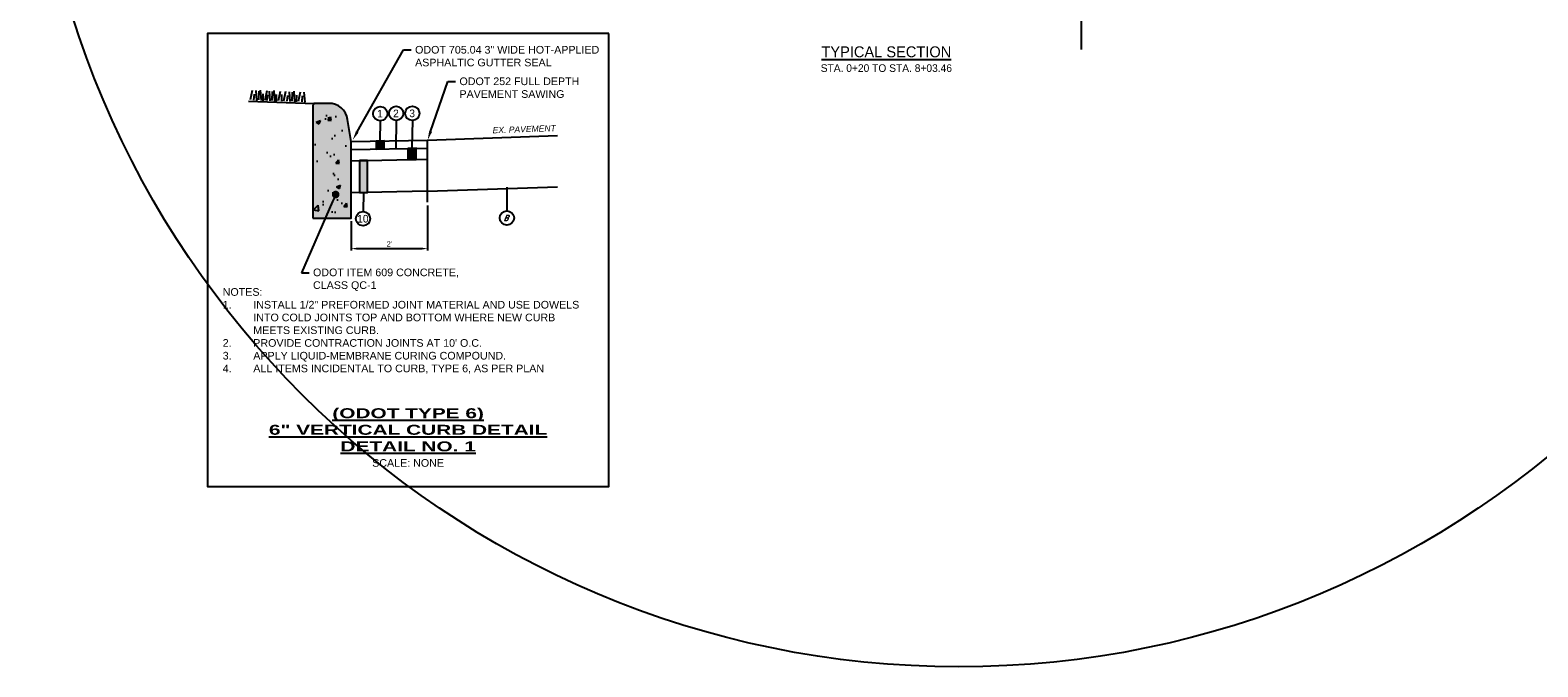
# Model space of a CAD drawing. Extents: x 194474 to 194641, y 289081 to 289217.
# Tile 1 of 9: x 194474 to 194585, y 289081 to 289127. Entities that reach past the tile are written whole.
import ezdxf
from ezdxf import colors
from ezdxf.entities.mleader import LeaderData, LeaderLine
from ezdxf.enums import TextEntityAlignment as Align
from ezdxf.math import Vec2, Vec3

# ---------------------------------------------------------------- set-up
doc = ezdxf.new("R2010")
doc.units = 0
doc.header["$MEASUREMENT"] = 0
doc.layers.add('_VPort', color=7, linetype='Continuous', plot=False)
for name, color, linetype in [('C_X-BN-Row', 21, 'c_x-bn-row-t'), ('DIM', 10, 'Continuous'), ('DIM-TXT', 6, 'Continuous'), ('G_P-AN-Hatch-Line-1', 250, 'Continuous'), ('G_P-AN-Hatch-Line-4', 7, 'Continuous'), ('G_P-AN-Hatch-Solid-20', 249, 'Continuous'), ('G_P-AN-Line-5', 1, 'Continuous'), ('G_P-AN-Line-7', 3, 'Continuous'), ('G_P-AN-Text-Dim', 7, 'Continuous'), ('G_P-AN-Text-Titles', 1, 'Continuous'), ('PROPPAVT', 14, 'Continuous')]:
    doc.layers.add(name, color=color, linetype=linetype)
doc.styles.add('Annotative', font='txt')
doc.styles.add('CT_P-Dim', font='arial.ttf')
doc.styles.add('CT_P-Text', font='arial.ttf')
doc.styles.add('CT_Title', font='arialbd.ttf', dxfattribs={"width": 1.5})
doc.styles.add('CT_X-Line', font='ariali.ttf')
doc.styles.add('CT_X-Text', font='ariali.ttf')
doc.styles.add('NARROW', font='SIMPLEX', dxfattribs={"width": 0.8})
doc.styles.add('SLANT', font='romans', dxfattribs={"width": 0.8, "oblique": 22, "height": 2})
doc.linetypes.add('c_x-bn-row-t', pattern='A,1,-0.08,["EX. R/W",CT_X-Line,S=0.07,R=0,X=-0.025,Y=-0.034],-0.4,1,-0.07', length=2.55)
doc.dimstyles.new('CT_P-Dim-Eng_A', dxfattribs={"dimtxt": 0.1, "dimasz": 0.12, "dimexe": 0.035, "dimexo": 0.06, "dimgap": 0.035, "dimtad": 1, "dimdsep": 46, "dimtxsty": 'CT_P-Dim', "dimcen": 0, "dimclrd": 256, "dimclre": 256, "dimclrt": 256, "dimaunit": 1, "dimadec": 6, "dimazin": 0, "dimtfac": 0.75, "dimtix": 1, "dimtmove": 1, "dimatfit": 0, "dimfxl": 1, "dimtolj": 1, "dimtzin": 0, "dimlwd": -1, "dimlwe": -1, "dimarcsym": 0})

# ---------------------------------------------------------------- blocks, each defined once
blk = doc.blocks.new('_Dot')
at = {"color": 0, "linetype": 'ByBlock', "lineweight": -2}
blk.add_line((-0.5, 0), (-1, 0), dxfattribs=at)
at = {"color": 0, "linetype": 'ByBlock', "const_width": 0.5}
blk.add_lwpolyline([(-0.25, 0, 1), (0.25, 0, 1)], format="xyb", close=True, dxfattribs=at)
blk = doc.blocks.new('*D305')
at = {"layer": 'DIM', "transparency": 16777216}
for p, q in [((194503.48, 289114.59), (194503.48, 289111.29)), ((194497.88, 289113.43), (194497.88, 289111.29)), ((194498.36, 289111.43), (194503, 289111.43))]:
    blk.add_line(p, q, dxfattribs=at)
for points in [[(194498.36, 289111.51), (194498.36, 289111.35), (194497.88, 289111.43)], [(194503, 289111.51), (194503, 289111.35), (194503.48, 289111.43)]]:
    blk.add_solid(points, dxfattribs=at)
at = {"layer": 'DIM', "transparency": 16777216, "insert": (194500.68, 289111.77), "char_height": 0.4, "attachment_point": 5, "style": 'CT_P-Dim'}
blk.add_mtext("\\A1;2'", dxfattribs=at)
blk = doc.blocks.new('*D309')
at = {"layer": 'DIM'}
for p, q in [((194536.16, 289136.1), (194536.16, 289139.42)), ((194536.64, 289139.28), (194540.68, 289139.28)), ((194541.16, 289135.76), (194541.16, 289139.42))]:
    blk.add_line(p, q, dxfattribs=at)
for points in [[(194536.64, 289139.36), (194536.64, 289139.2), (194536.16, 289139.28)], [(194540.68, 289139.36), (194540.68, 289139.2), (194541.16, 289139.28)]]:
    blk.add_solid(points, dxfattribs=at)
at = {"layer": 'DIM', "insert": (194538.66, 289139.7), "char_height": 8, "attachment_point": 5, "style": 'SLANT'}
blk.add_mtext('\\A1;{\\H0.06x;3.5\' - 4\'10"}', dxfattribs=at)

msp = doc.modelspace()

# ---------------------------------------------------------------- hatches: boundary and pattern name
at = {"layer": 'DIM'}
h = msp.add_hatch(color=256, dxfattribs=at)
h.dxf.hatch_style = 1
h.paths.add_polyline_path([(194499.708, 289119.307), (194499.708, 289118.727), (194500.308, 289118.737), (194500.309, 289119.32)])
h = msp.add_hatch(color=256, dxfattribs=at)
h.dxf.hatch_style = 1
h.paths.add_polyline_path([(194502.03, 289118.771), (194502.03, 289117.955), (194502.63, 289117.967), (194502.63, 289118.784)])
h = msp.add_hatch(color=256, dxfattribs=at)
h.dxf.hatch_style = 1
h.paths.add_polyline_path([(194498.483, 289117.882), (194498.483, 289115.532), (194499.083, 289115.544), (194499.083, 289117.896)])
at = {"layer": 'G_P-AN-Hatch-Line-4'}
h = msp.add_hatch(dxfattribs=at)
h.set_pattern_fill('AR-CONC', color=256, scale=0.420025, style=0)
h.set_pattern_definition([(50, (194522.0209, 289109.251), (3.01267, -0.26357), [0.31502, -3.4652]), (355, (194522.021, 289109.251), (-0.5828, 3.1594), [0.25201, -2.77216]), (100.451, (194522.272, 289109.229), (2.42988, 2.89582), [0.26772, -2.94497]), (46.184, (194522.021, 289110.091), (4.4827, -0.6952), [0.4725, -5.1978]), (96.636, (194522.3944, 289110.033), (3.9258, 4.09154), [0.4016, -4.41746]), (351.184, (194522.021, 289110.091), (3.9258, 4.09154), [0.378, -4.15825]), (21, (194522.441, 289109.881), (2.50716, -1.6911), [0.31502, -3.4652]), (326, (194522.441, 289109.881), (1.022, 3.0458), [0.25201, -2.77216]), (71.451, (194522.6498, 289109.74), (3.52914, 1.3547), [0.26772, -2.94497]), (37.5, (194522.0209, 289109.251), (0.051074, 1.398237), [0, -2.73856, 0, -2.81417, 0, -2.782665]), (7.5, (194522.0209, 289109.251), (1.10496, 1.65663), [0, -1.604495, 0, -2.67556, 0, -1.06056]), (327.5, (194521.0842, 289109.251), (2.242187, -0.094736), [0, -1.05006, 0, -3.27619, 0, -4.34726]), (317.5, (194520.6642, 289109.251), (2.44953, 0.42047), [0, -1.36508, 0, -2.17573, 0, -3.08718])])
h.paths.add_polyline_path([(194497.882, 289118.824), (194497.882, 289119.272), (194497.623, 289120.893, 0.368472), (194496.24, 289122.072), (194495.198, 289122.072, 0.4142136), (194495.082, 289121.955), (194495.082, 289113.671), (194497.882, 289113.671)])
at = {"layer": 'G_P-AN-Hatch-Solid-20'}
msp.add_hatch(color=256, dxfattribs=at).paths.add_polyline_path([(194497.882, 289118.824), (194497.882, 289119.272), (194497.623, 289120.893, 0.368472), (194496.24, 289122.072), (194495.198, 289122.072, 0.4142136), (194495.082, 289121.955), (194495.082, 289113.671), (194497.882, 289113.671)])

# ---------------------------------------------------------------- linework, layer by layer
at = {"layer": '_VPort'}
msp.add_circle((194542.401, 289148.827), 68.036, dxfattribs=at)
at = {"layer": 'C_X-BN-Row'}
msp.add_line((194551.386, 289126.011), (194551.386, 289142.684), dxfattribs=at)
at = {"layer": 'DIM'}
for p, q in [((194500.008, 289120.792), (194499.984, 289119.313)), ((194501.177, 289120.814), (194501.143, 289118.777)), ((194502.364, 289120.814), (194502.33, 289118.777)), ((194503.482, 289114.829), (194503.482, 289119.384)), ((194498.793, 289115.538), (194498.77, 289114.144)), ((194509.284, 289115.927), (194509.284, 289114.202))]:
    msp.add_line(p, q, dxfattribs=at)
at = {"layer": 'DIM', "flags": 128}
for points in [[(194499.708, 289119.307), (194499.708, 289118.727), (194500.308, 289118.737), (194500.309, 289119.32)], [(194502.03, 289118.771), (194502.03, 289117.955), (194502.63, 289117.967), (194502.63, 289118.784)], [(194498.483, 289117.882), (194498.483, 289115.532), (194499.083, 289115.544), (194499.083, 289117.896)]]:
    msp.add_lwpolyline(points, close=True, dxfattribs=at)
at = {"layer": 'DIM'}
for centre in [(194500.008, 289121.316), (194501.177, 289121.338), (194502.364, 289121.338), (194498.752, 289113.62), (194509.284, 289113.678)]:
    msp.add_circle(centre, 0.524, dxfattribs=at)
at = {"layer": 'G_P-AN-Hatch-Line-1'}
for p, q in [((194490.616, 289123.015), (194490.48, 289122.322)), ((194490.886, 289123.006), (194490.951, 289122.283)), ((194491.11, 289122.976), (194491.088, 289122.324)), ((194491.225, 289123.039), (194491.289, 289122.272)), ((194491.696, 289122.978), (194491.559, 289122.285)), ((194491.866, 289122.972), (194491.931, 289122.249)), ((194492.09, 289122.941), (194492.068, 289122.29)), ((194492.205, 289123.005), (194492.268, 289122.237)), ((194492.676, 289122.943), (194492.539, 289122.251)), ((194493.064, 289122.93), (194492.928, 289122.237)), ((194493.334, 289122.92), (194493.399, 289122.198)), ((194493.558, 289122.89), (194493.536, 289122.238)), ((194493.673, 289122.954), (194493.737, 289122.186)), ((194494.144, 289122.892), (194494.007, 289122.199)), ((194494.414, 289122.883), (194494.479, 289122.16)), ((194490.349, 289122.241), (194495.198, 289122.072)), ((194490.764, 289122.74), (194490.727, 289122.314)), ((194491.418, 289122.762), (194491.401, 289122.268)), ((194491.744, 289122.706), (194491.707, 289122.28)), ((194492.398, 289122.728), (194492.381, 289122.234)), ((194492.787, 289122.715), (194492.769, 289122.22)), ((194493.212, 289122.655), (194493.175, 289122.228)), ((194493.866, 289122.677), (194493.849, 289122.182)), ((194494.292, 289122.617), (194494.255, 289122.191)), ((194503.482, 289119.384), (194512.992, 289119.716)), ((194503.482, 289115.632), (194512.992, 289115.964))]:
    msp.add_line(p, q, dxfattribs=at)
at = {"layer": 'G_P-AN-Line-5', "flags": 128}
msp.add_lwpolyline([(194495.082, 289113.671), (194497.882, 289113.671), (194497.882, 289119.272), (194497.623, 289120.893, 0.368472), (194496.24, 289122.072), (194495.198, 289122.072, 0.4142136), (194495.082, 289121.955)], format="xyb", close=True, dxfattribs=at)
at = {"layer": 'G_P-AN-Line-7', "flags": 128}
msp.add_lwpolyline([(194516.752, 289127.196), (194487.35, 289127.196), (194487.35, 289094.015), (194516.752, 289094.015)], close=True, dxfattribs=at)
at = {"layer": 'PROPPAVT'}
for p, q in [((194497.882, 289119.272), (194503.482, 289119.384)), ((194497.882, 289118.688), (194503.482, 289118.8)), ((194497.882, 289117.872), (194503.482, 289117.984))]:
    msp.add_line(p, q, dxfattribs=at)
at = {"layer": 'PROPPAVT', "flags": 128}
msp.add_lwpolyline([(194503.482, 289115.632), (194497.882, 289115.52), (194497.882, 289119.272), (194503.482, 289119.384)], dxfattribs=at)

# ---------------------------------------------------------------- texts
at = {"layer": 'DIM', "style": 'Annotative'}
for s, p in [('1', (194499.992, 289121.316)), ('2', (194501.16, 289121.338)), ('3', (194502.347, 289121.338)), ('10', (194498.736, 289113.62))]:
    msp.add_text(s, height=0.56, dxfattribs=at).set_placement(p, align=Align.MIDDLE)
at = {"layer": 'DIM', "style": 'NARROW', "oblique": 22, "width": 0.8}
msp.add_text('B', height=0.417, dxfattribs=at).set_placement((194509.212, 289113.678), align=Align.MIDDLE)
at = {"layer": 'DIM-TXT', "style": 'Annotative'}
for s, height, p in [('%%UTYPICAL SECTION', 0.8, (194537.083, 289125.207)), ('STA. 0+20 TO STA. 8+03.46', 0.56, (194537.083, 289124.207))]:
    msp.add_text(s, height=height, dxfattribs=at).set_placement(p, align=Align.BOTTOM_CENTER)
at = {"layer": 'G_P-AN-Hatch-Line-1', "insert": (194508.234, 289120.326), "char_height": 0.44803, "width": 5.60033, "attachment_point": 1, "rotation": 2, "style": 'CT_X-Text'}
msp.add_mtext('EX. PAVEMENT', dxfattribs=at)
at = {"layer": 'G_P-AN-Text-Dim', "style": 'CT_P-Text'}
msp.add_text('SCALE: NONE', height=0.56003, dxfattribs=at).set_placement((194502.051, 289095.45), align=Align.CENTER)
at = {"layer": 'G_P-AN-Text-Dim', "insert": (194488.47, 289108.534), "char_height": 0.560033, "width": 27.16161, "attachment_point": 1, "style": 'CT_P-Text'}
msp.add_mtext('\\pxi-4,l4,a0.5;NOTES:\\P\\pt4;1.^IINSTALL 1/2" PREFORMED JOINT MATERIAL AND USE DOWELS INTO COLD JOINTS TOP AND BOTTOM WHERE NEW CURB MEETS EXISTING CURB.\\P2.^IPROVIDE CONTRACTION JOINTS AT 10\' O.C.\\P3.^IAPPLY LIQUID-MEMBRANE CURING COMPOUND.\\P4.^IALL ITEMS INCIDENTAL TO CURB, TYPE 6, AS PER PLAN', dxfattribs=at)
at = {"layer": 'G_P-AN-Text-Titles', "insert": (194502.051, 289096.57), "char_height": 0.72804, "width": 26.23434, "attachment_point": 8, "style": 'CT_Title'}
msp.add_mtext('{\\L(ODOT TYPE 6)\\P6" VERTICAL CURB DETAIL\\PDETAIL NO. 1}', dxfattribs=at)

# ---------------------------------------------------------------- dimensions: what is measured, and where the dimension line sits
at = {"layer": 'DIM'}
for base, p1, p2, text, override, picture, middle in [((194541.156, 289139.278), (194536.156, 289135.865), (194541.156, 289135.525), '{\\H0.06x;3.5\' - 4\'10"}', {"dimpost": "'", "dimtxsty": 'SLANT'}, '*D309', (194538.656, 289139.703)), ((194503.482, 289111.429), (194497.882, 289113.671), (194503.482, 289114.829), "2'", {"dimpost": "'"}, '*D305', (194500.682, 289111.77))]:
    dim = msp.add_linear_dim(base=base, p1=p1, p2=p2, text=text, dimstyle='CT_P-Dim-Eng_A', override=override, dxfattribs=at)
    dim.commit()
    dim.dimension.update_dxf_attribs({"geometry": picture, "text_midpoint": middle})

# ---------------------------------------------------------------- leaders
at = {"layer": 'G_P-AN-Text-Dim'}
ml = msp.add_multileader_mtext('Standard', dxfattribs=at)
ml.set_content('ODOT 705.04 3" WIDE HOT-APPLIED ASPHALTIC GUTTER SEAL ', color=256, style='CT_P-Text')
ml.set_leader_properties(color=256)
ml.build(insert=Vec2(0, 0))
ml.multileader.update_dxf_attribs({"text_right_attachment_type": 3, "dogleg_length": 0.1, "arrow_head_size": 0.672})
ctx = ml.context
ctx.base_point, ctx.char_height, ctx.arrow_head_size, ctx.landing_gap_size, ctx.plane_origin = Vec3(194502.283, 289125.993), 0.56003, 0.672, 0.28, Vec3(194498.043, 289118.913)
ctx.right_attachment = 3
notes = []
notes.append((ctx, [(0, (1, 1, 0), (194501.723, 289125.993), (1, 0), 0.56, [(0, [(194497.996, 289119.395)], 0, [])])]))
ctx.mtext.insert, ctx.mtext.width, ctx.mtext.defined_height, ctx.mtext.flow_direction = Vec3(194502.563, 289126.278), 13.58145, 2.33, 5
ml = msp.add_multileader_mtext('Standard', dxfattribs=at)
ml.set_content('ODOT 252 FULL DEPTH\\PPAVEMENT SAWING', color=256, style='CT_P-Text')
ml.set_leader_properties(color=256)
ml.build(insert=Vec2(0, 0))
ml.multileader.update_dxf_attribs({"text_right_attachment_type": 3, "dogleg_length": 0.1, "arrow_head_size": 0.672})
ctx = ml.context
ctx.base_point, ctx.char_height, ctx.arrow_head_size, ctx.landing_gap_size, ctx.plane_origin = Vec3(194505.533, 289123.683), 0.56003, 0.672, 0.28, Vec3(194501.293, 289116.603)
ctx.right_attachment = 3
notes.append((ctx, [(0, (1, 1, 0), (194504.973, 289123.683), (1, 0), 0.56, [(0, [(194503.482, 289119.384)], 0, [])])]))
ctx.mtext.insert, ctx.mtext.width, ctx.mtext.defined_height, ctx.mtext.flow_direction = Vec3(194505.813, 289123.968), 13.58145, 2.33, 5
ml = msp.add_multileader_mtext('Standard', dxfattribs=at)
ml.set_content('ODOT ITEM 609 CONCRETE, CLASS QC-1', color=256, style='CT_P-Text')
ml.set_leader_properties(color=256)
ml.set_arrow_properties(name='DOT')
ml.build(insert=Vec2(0, 0))
ml.multileader.update_dxf_attribs({"text_right_attachment_type": 3, "dogleg_length": 0.1, "arrow_head_size": 0.56})
ctx = ml.context
ctx.base_point, ctx.char_height, ctx.arrow_head_size, ctx.landing_gap_size, ctx.plane_origin = Vec3(194494.806, 289109.667), 0.56003, 0.56, 0.28, Vec3(194498.099, 289109.439)
ctx.right_attachment = 3
notes.append((ctx, [(0, (1, 1, 0), (194494.246, 289109.667), (1, 0), 0.56, [(0, [(194496.745, 289115.392)], 0, [])])]))
ctx.mtext.insert, ctx.mtext.width, ctx.mtext.defined_height, ctx.mtext.flow_direction = Vec3(194495.086, 289109.969), 11.16046, 2.505, 5
for ctx, leaders in notes:
    for number, flags, end, landing, length, lines in leaders:
        leader = LeaderData()
        leader.index, (leader.has_last_leader_line, leader.has_dogleg_vector, leader.attachment_direction) = number, flags
        leader.last_leader_point, leader.dogleg_vector, leader.dogleg_length = Vec3(end), Vec3(landing), length
        for number, points, colour, breaks in lines:
            line = LeaderLine()
            line.index, line.vertices, line.color, line.breaks = number, Vec3.list(points), colors.encode_raw_color(colour), breaks
            leader.lines.append(line)
        ctx.leaders.append(leader)

doc.saveas('drawing.dxf')
